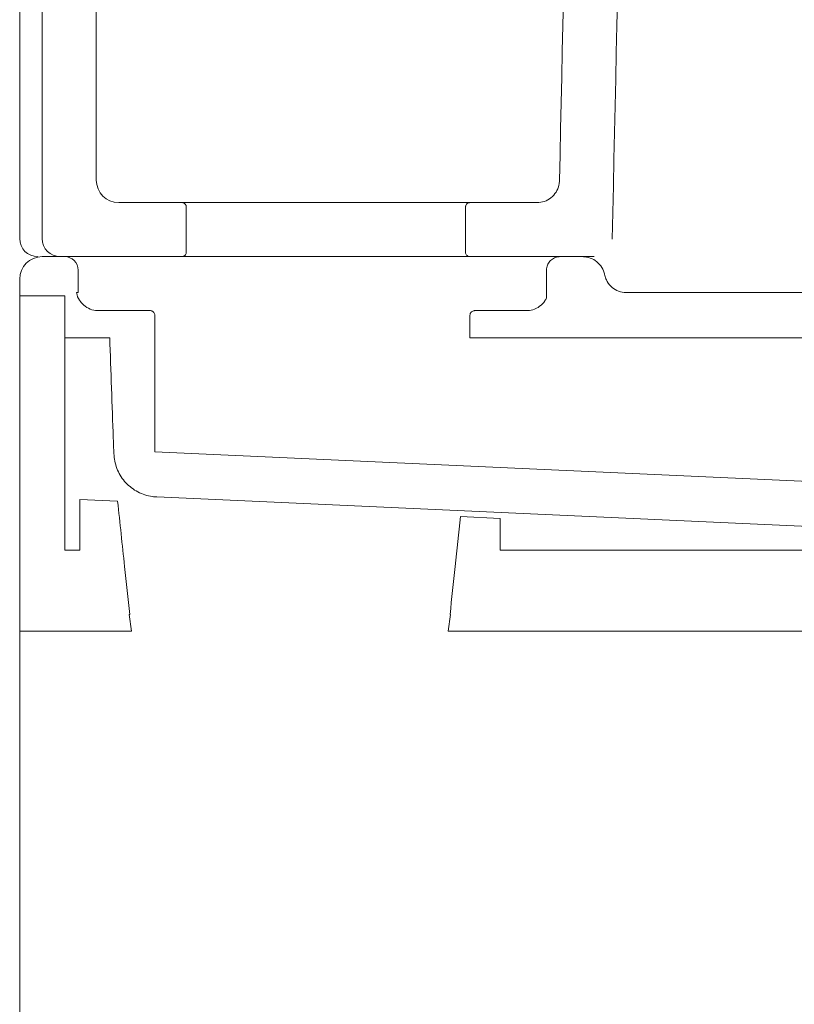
# Model space of a CAD drawing. Header units: millimetres. Extents: x 3780.828 to 3781.429, y 1874.468 to 1875.299.
# Tile 2 of 5: x 3780.828 to 3781, y 1874.7 to 1874.919. Entities that reach past the tile are written whole.
import ezdxf

# ---------------------------------------------------------------- set-up
doc = ezdxf.new("R2010")
doc.units = ezdxf.units.MM
doc.linetypes.add('SLD-Solid', pattern=[0])
doc.layers.add('SANINDUSA', color=3, linetype='Continuous')

msp = doc.modelspace()

# ---------------------------------------------------------------- linework, layer by layer
at = {"layer": 'SANINDUSA', "linetype": 'SLD-Solid', "lineweight": 15}
for p, q in [((3780.84525, 1875.25202), (3780.84525, 1874.88302)), ((3780.82825, 1874.87002), (3780.82825, 1875.24902)), ((3780.83325, 1875.24902), (3780.83325, 1874.87002)), ((3780.85025, 1874.87802), (3780.86425, 1874.87802)), ((3780.86425, 1874.87802), (3780.92825, 1874.87802)), ((3780.86525, 1874.87702), (3780.86525, 1874.86702)), ((3780.92725, 1874.86702), (3780.92725, 1874.87702)), ((3780.92825, 1874.87802), (3780.94312, 1874.87802)), ((3780.83325, 1874.86602), (3780.83825, 1874.86602)), ((3780.83725, 1874.86602), (3780.86425, 1874.86602)), ((3780.92825, 1874.86602), (3780.86425, 1874.86602)), ((3780.92825, 1874.86602), (3780.95584, 1874.86602)), ((3780.94825, 1874.86602), (3780.95325, 1874.86602)), ((3780.84125, 1874.85802), (3780.84125, 1874.86302)), ((3780.94525, 1874.86302), (3780.94525, 1874.85684)), ((3780.82825, 1874.85734), (3780.82825, 1874.86102)), ((3780.82825, 1874.78281), (3780.82825, 1874.85734)), ((3780.83825, 1874.85734), (3780.83825, 1874.8008)), ((3780.84125, 1874.85802), (3780.84085, 1874.85802)), ((3780.96305, 1874.85802), (3781.0686, 1874.85802)), ((3780.85725, 1874.85402), (3780.84575, 1874.85402)), ((3780.85825, 1874.85302), (3780.85825, 1874.82266)), ((3780.92825, 1874.84802), (3780.92825, 1874.85302)), ((3780.94075, 1874.85402), (3780.92925, 1874.85402)), ((3780.83825, 1874.84802), (3780.84825, 1874.84802)), ((3780.92825, 1874.84802), (3781.06418, 1874.84802)), ((3780.85825, 1874.82266), (3781.03803, 1874.81453)), ((3780.84157, 1874.81203), (3780.84157, 1874.8008)), ((3780.85, 1874.81166), (3780.84157, 1874.81203)), ((3781.02803, 1874.80497), (3780.85869, 1874.81263)), ((3780.93493, 1874.80788), (3780.92614, 1874.80827)), ((3780.93493, 1874.80788), (3780.93493, 1874.80652)), ((3780.93493, 1874.8008), (3780.93493, 1874.80652)), ((3780.84157, 1874.8008), (3780.83825, 1874.8008)), ((3781.02807, 1874.8008), (3780.93493, 1874.8008)), ((3780.85256, 1874.78652), (3780.85308, 1874.78281)), ((3780.85268, 1874.78652), (3780.85256, 1874.78652)), ((3780.92342, 1874.78281), (3780.92394, 1874.78652)), ((3780.92394, 1874.78652), (3780.92382, 1874.78652)), ((3780.82825, 1874.78281), (3780.85308, 1874.78281)), ((3780.82825, 1874.77093), (3780.82825, 1874.78281)), ((3780.92342, 1874.78281), (3781.02991, 1874.78281)), ((3780.82825, 1874.70566), (3780.82825, 1874.70766)), ((3780.82825, 1874.70566), (3780.82825, 1874.70075)), ((3780.82825, 1874.70075), (3780.82825, 1874.65075))]:
    msp.add_line(p, q, dxfattribs=at)
for centre, radius, start, end in [((3780.85025, 1874.88302), 0.005, 180, 270), ((3780.83225, 1874.87002), 0.004, 180, 270), ((3780.83725, 1874.87002), 0.004, 180, 270), ((3780.83325, 1874.86102), 0.005, 90, 180), ((3780.83825, 1874.86302), 0.003, 0, 90)]:
    msp.add_arc(centre, radius, start, end, dxfattribs=at)
for points, knots in [([(3780.94812, 1874.88291), (3780.94947, 1874.94423), (3780.95217, 1875.06728), (3780.95487, 1875.19032), (3780.95623, 1875.25204)], [0, 0, 0, 0, 0.4984022, 1, 1, 1, 1]), ([(3780.95984, 1874.86993), (3780.96122, 1874.93309), (3780.964, 1875.05944), (3780.96677, 1875.18579), (3780.96816, 1875.24897)], [0, 0, 0, 0, 0.49993, 1, 1, 1, 1]), ([(3780.94312, 1874.87802), (3780.94368, 1874.87807), (3780.94481, 1874.87818), (3780.9463, 1874.87905), (3780.94744, 1874.88031), (3780.94802, 1874.88169), (3780.94809, 1874.88258), (3780.94812, 1874.88291)], [0, 0, 0, 0, 0.217734, 0.4354683, 0.6532025, 0.8709371, 1, 1, 1, 1]), ([(3780.86525, 1874.87702), (3780.86524, 1874.8771), (3780.86523, 1874.87726), (3780.86514, 1874.87751), (3780.86496, 1874.87775), (3780.86468, 1874.87794), (3780.86443, 1874.87801), (3780.86428, 1874.87802), (3780.86425, 1874.87802)], [0, 0, 0, 0, 0.161367, 0.295648, 0.51022, 0.724778, 0.939343, 1, 1, 1, 1]), ([(3780.92825, 1874.87802), (3780.9282, 1874.87802), (3780.92804, 1874.87801), (3780.92777, 1874.87792), (3780.9275, 1874.87771), (3780.92734, 1874.87746), (3780.92726, 1874.87722), (3780.92725, 1874.87708), (3780.92725, 1874.87702)], [0, 0, 0, 0, 0.096212, 0.310742, 0.525272, 0.739799, 0.874069, 1, 1, 1, 1]), ([(3780.86425, 1874.86602), (3780.86426, 1874.86602), (3780.86439, 1874.86602), (3780.86458, 1874.86606), (3780.86485, 1874.8662), (3780.86506, 1874.8664), (3780.86522, 1874.8667), (3780.86524, 1874.86691), (3780.86525, 1874.86702)], [0, 0, 0, 0, 0.0255612, 0.2401993, 0.3745302, 0.5891658, 0.8038008, 1, 1, 1, 1]), ([(3780.92725, 1874.86702), (3780.92725, 1874.86695), (3780.92726, 1874.86677), (3780.92737, 1874.8665), (3780.92759, 1874.86624), (3780.92789, 1874.86606), (3780.92812, 1874.86602), (3780.92824, 1874.86602), (3780.92825, 1874.86602)], [0, 0, 0, 0, 0.126008, 0.340686, 0.555363, 0.770038, 0.984718, 1, 1, 1, 1]), ([(3780.94825, 1874.86602), (3780.94799, 1874.866), (3780.94739, 1874.86595), (3780.94653, 1874.86554), (3780.94579, 1874.86483), (3780.94539, 1874.86403), (3780.94526, 1874.8634), (3780.94525, 1874.86311), (3780.94525, 1874.86302)], [0, 0, 0, 0, 0.165877, 0.380447, 0.595019, 0.809589, 0.943888, 1, 1, 1, 1]), ([(3780.95815, 1874.86202), (3780.95808, 1874.8623), (3780.95786, 1874.86313), (3780.95709, 1874.86436), (3780.95578, 1874.86544), (3780.95441, 1874.86595), (3780.95355, 1874.866), (3780.95325, 1874.86602)], [0, 0, 0, 0, 0.1293474, 0.3754833, 0.6216217, 0.8677571, 1, 1, 1, 1]), ([(3780.95815, 1874.86202), (3780.95816, 1874.86196), (3780.95825, 1874.86156), (3780.95858, 1874.86064), (3780.95944, 1874.85941), (3780.96084, 1874.85843), (3780.96212, 1874.85805), (3780.96286, 1874.85802), (3780.96305, 1874.85802)], [0, 0, 0, 0, 0.026258, 0.180307, 0.426437, 0.672567, 0.918699, 1, 1, 1, 1]), ([(3780.83825, 1874.85734), (3780.83638, 1874.85734), (3780.83305, 1874.85734), (3780.82972, 1874.85734), (3780.82825, 1874.85734)], [0, 0, 0, 0, 0.5600011, 1, 1, 1, 1]), ([(3780.84085, 1874.85802), (3780.84089, 1874.85785), (3780.84106, 1874.85713), (3780.84158, 1874.85615), (3780.84258, 1874.85507), (3780.84386, 1874.85429), (3780.84505, 1874.85403), (3780.84568, 1874.85402), (3780.84575, 1874.85402)], [0, 0, 0, 0, 0.076874, 0.323002, 0.477048, 0.72318, 0.969309, 1, 1, 1, 1]), ([(3780.94075, 1874.85402), (3780.94125, 1874.85406), (3780.9423, 1874.85415), (3780.94377, 1874.85492), (3780.94475, 1874.85591), (3780.94513, 1874.85662), (3780.94525, 1874.85684)], [0, 0, 0, 0, 0.265078, 0.56609, 0.867099, 1, 1, 1, 1]), ([(3780.85825, 1874.85302), (3780.85824, 1874.85313), (3780.85822, 1874.85335), (3780.85805, 1874.85365), (3780.85783, 1874.85385), (3780.85757, 1874.85398), (3780.85738, 1874.85402), (3780.85726, 1874.85402), (3780.85725, 1874.85402)], [0, 0, 0, 0, 0.2081709, 0.4228271, 0.637495, 0.7718513, 0.9865287, 1, 1, 1, 1]), ([(3780.92925, 1874.85402), (3780.92923, 1874.85402), (3780.9291, 1874.85401), (3780.92886, 1874.85396), (3780.92857, 1874.85377), (3780.92838, 1874.85354), (3780.92827, 1874.85328), (3780.92826, 1874.85311), (3780.92825, 1874.85302)], [0, 0, 0, 0, 0.038332, 0.25294, 0.467549, 0.682159, 0.816477, 1, 1, 1, 1]), ([(3780.84915, 1874.82227), (3780.84911, 1874.82338), (3780.84881, 1874.83196), (3780.84851, 1874.84054), (3780.84825, 1874.84802)], [0, 0, 0, 0, 0.129377, 1, 1, 1, 1]), ([(3780.84915, 1874.82227), (3780.8493, 1874.82115), (3780.8496, 1874.81891), (3780.85143, 1874.81597), (3780.85404, 1874.8138), (3780.85664, 1874.81281), (3780.85822, 1874.81267), (3780.85869, 1874.81263)], [0, 0, 0, 0, 0.226229, 0.452458, 0.678687, 0.904917, 1, 1, 1, 1]), ([(3780.85268, 1874.78652), (3780.8523, 1874.79008), (3780.85141, 1874.79846), (3780.85052, 1874.80684), (3780.85, 1874.81166)], [0, 0, 0, 0, 0.4245899, 1, 1, 1, 1]), ([(3780.92614, 1874.80827), (3780.92574, 1874.80458), (3780.92497, 1874.79733), (3780.9242, 1874.79008), (3780.92382, 1874.78652)], [0, 0, 0, 0, 0.5092422, 1, 1, 1, 1]), ([(3780.82825, 1874.70766), (3780.82825, 1874.71028), (3780.82825, 1874.71552), (3780.82825, 1874.72327), (3780.82825, 1874.73081), (3780.82825, 1874.73804), (3780.82825, 1874.74486), (3780.82825, 1874.75121), (3780.82825, 1874.75699), (3780.82825, 1874.76212), (3780.82825, 1874.767), (3780.82825, 1874.76953), (3780.82825, 1874.77093)], [0, 0, 0, 0, 0.097401, 0.195112, 0.292514, 0.389912, 0.48762, 0.585019, 0.682468, 0.780227, 0.877676, 1, 1, 1, 1])]:
    msp.add_open_spline(points, degree=3, knots=knots, dxfattribs=at)

doc.saveas('drawing.dxf')
